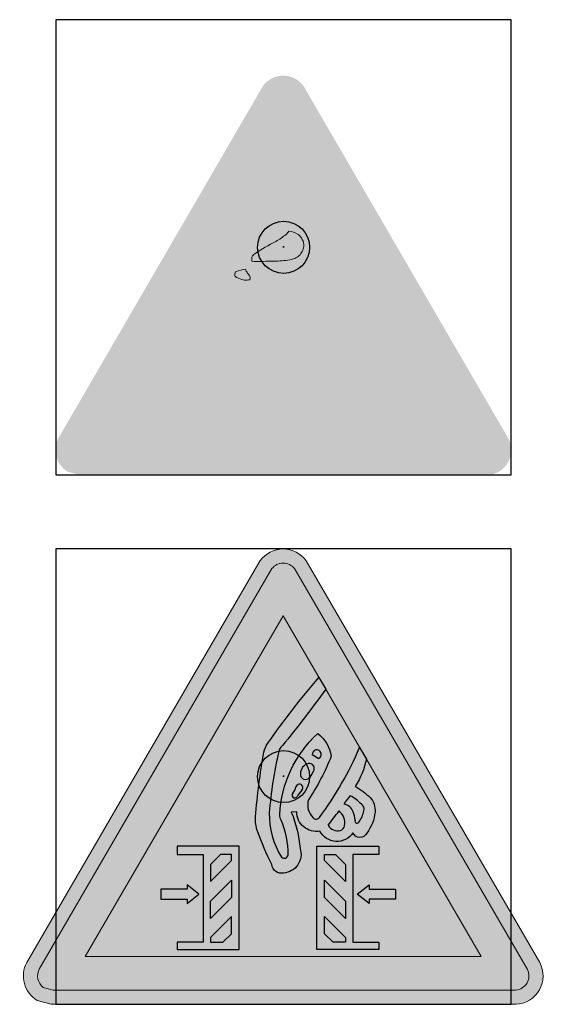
# Model space of a CAD drawing. Header units: millimetres. Extents: x -20879 to 80472, y -12121 to 39016.
# Tile 6 of 63: x 24340 to 25147, y -4300 to -2786. Entities that reach past the tile are written whole.
import ezdxf

# ---------------------------------------------------------------- set-up
doc = ezdxf.new("R2010")
doc.units = ezdxf.units.MM
doc.layers.add('DVD-VB-V_TEXT', color=7, linetype='Continuous')
doc.layers.add('FL6411--_GV', color=7, linetype='Continuous')
doc.layers.add('RVB-VB-V_Aanwijslijn', color=7, linetype='Continuous', true_color=0xff0001)
doc.styles.add('DVD_ALG 1.8mm_RE', font='arial.ttf', dxfattribs={"height": 1.8})

# ---------------------------------------------------------------- blocks, each defined once
blk = doc.blocks.new('RVB_GV_038_Icon')
at = {"layer": 'FL6411--_GV', "true_color": 0xfecb00}
h = blk.add_hatch(color=40, dxfattribs=at)
edge = h.paths.add_edge_path()
edge.add_line((-3.574192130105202, -3.5), (-3.789880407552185, -3.440622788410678))
edge.add_arc((-3.557708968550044, -3.063527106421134), 0.4428371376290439, 152.1555824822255, 238.3800949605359, ccw=False)
edge.add_line((-3.949274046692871, -2.856690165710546), (-0.3609276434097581, 3.320653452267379))
edge.add_arc((-0.006704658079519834, 3.060509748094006), 0.4394868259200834, 36.24247009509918, 143.70619346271, ccw=False)
edge.add_line((0.3477512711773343, 3.320335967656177), (3.938976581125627, -2.858218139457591))
edge.add_arc((3.551276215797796, -3.062413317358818), 0.4381863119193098, -87.00222399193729, 27.775012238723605, ccw=False)
edge.add_line((3.574192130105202, -3.5), (-3.574192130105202, -3.5))
edge = h.paths.add_edge_path(flags=16)
edge.add_line((-3.544758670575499, -3.282187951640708), (-3.696965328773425, -3.240286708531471))
edge.add_arc((-3.557708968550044, -3.063527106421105), 0.2250250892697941, 153.0852888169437, 231.7679310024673, ccw=False)
edge.add_line((-3.758359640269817, -2.961666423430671), (-0.1794543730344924, 3.199424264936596))
edge.add_arc((-0.006704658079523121, 3.060509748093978), 0.2216747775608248, 38.72549538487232, 141.1959350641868, ccw=False)
edge.add_line((0.1662353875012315, 3.19918724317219), (3.747989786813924, -2.963072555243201))
edge.add_arc((3.55127621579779, -3.062413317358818), 0.2203742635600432, -85.77236843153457, 26.793870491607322, ccw=False)
edge.add_line((3.567522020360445, -3.282187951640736), (-3.544758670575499, -3.282187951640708))
h.paths.add_polyline_path([(-3.048956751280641, -2.766699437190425), (-0.006595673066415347, 2.470729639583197), (3.037609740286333, -2.766699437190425)], flags=0)
at = {"layer": 'FL6411--_GV', "true_color": 0x2e3032}
h = blk.add_hatch(color=250, dxfattribs=at)
edge = h.paths.add_edge_path(flags=0)
edge.add_arc((1.747831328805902, -0.6712589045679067), 1.809863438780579, 132.5284685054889, 177.2225795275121, ccw=False)
edge.add_arc((0.2064539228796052, 0.2384996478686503), 0.5299971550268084, 8.146924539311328, 53.13142129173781, ccw=False)
edge.add_arc((-2.63270952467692, 1.642776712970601), 3.616894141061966, 326.45844138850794, 338.43913739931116, ccw=False)
edge.add_arc((0.6545709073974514, -0.4337307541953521), 0.283596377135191, 164.0309093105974, 224.7544634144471)
edge.add_arc((0.5000046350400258, -0.5869779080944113), 0.06593741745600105, 224.7544634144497, 323.4100973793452)
edge.add_arc((-3.716257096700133, 2.538148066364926), 5.314106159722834, 323.4533269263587, 336.8335727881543)
edge.add_line((1.169351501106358, 0.4475613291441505), (1.272103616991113, 0.270780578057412))
edge.add_arc((0.1019024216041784, 0.5010765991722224), 1.192647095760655, 326.95807040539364, 348.8664501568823, ccw=False)
edge.add_arc((0.5066739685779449, -1.180782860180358), 1.190857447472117, 46.28090901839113, 60.024323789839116, ccw=False)
edge.add_arc((1.117610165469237, -0.516660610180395), 0.2891662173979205, -5.473545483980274, 42.82239149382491, ccw=False)
edge.add_arc((0.7766007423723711, -0.4869043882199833), 0.631465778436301, 322.83569078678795, 354.79022375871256, ccw=False)
edge.add_arc((1.17448749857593, -0.8179557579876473), 0.1167774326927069, 201.7636193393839, 334.4212027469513, ccw=False)
edge.add_arc((0.8189846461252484, -0.7033031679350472), 0.2932265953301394, 207.0137129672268, 327.40714477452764, ccw=False)
edge.add_arc((0.4997061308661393, -0.5462425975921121), 0.295992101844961, 178.9537003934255, 281.30889553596, ccw=False)
edge.add_line((0.2037633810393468, -0.5408376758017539), (0.1182489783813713, -0.5479580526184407))
edge.add_arc((-1.559832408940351, -1.251254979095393), 1.819500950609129, 4.6627479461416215, 22.738935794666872, ccw=False)
edge.add_arc((-0.02212258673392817, -1.193092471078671), 0.2900052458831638, -86.00085909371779, 18.026819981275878, ccw=False)
edge.add_arc((-0.03420799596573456, -1.337269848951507), 0.148675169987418, 185.7283209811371, 282.55195926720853, ccw=False)
edge.add_arc((4.280840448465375, 0.8665041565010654), 4.984019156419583, 200.0215618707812, 206.432645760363, ccw=False)
edge.add_arc((0.1234069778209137, -0.6598415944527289), 0.5553674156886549, 175.7994045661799, 198.9172734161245, ccw=False)
edge.add_arc((8.74335796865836, -1.292941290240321), 9.198536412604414, 169.535909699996, 175.7994045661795, ccw=False)
edge.add_arc((0.03431820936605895, 0.3155386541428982), 0.3422064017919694, 144.7632204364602, 169.5359096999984, ccw=False)
edge.add_arc((11.1508052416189, -7.536972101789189), 13.95243083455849, 139.4919041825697, 144.7632204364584, ccw=False)
edge.add_line((0.5425740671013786, 1.525905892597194), (0.6489726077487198, 1.342851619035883))
edge.add_arc((-17.12957627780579, 14.33718356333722), 22.02111403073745, 320.9950703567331, 323.8369504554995, ccw=False)
edge.add_arc((0.08242310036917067, 0.3522116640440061), 0.1599389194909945, 128.5034963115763, 168.239610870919)
edge.add_arc((6.224829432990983, -1.077213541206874), 6.466433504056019, 166.9327639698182, 175.3686758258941)
edge.add_arc((1.018801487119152, -0.5801897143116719), 1.23954607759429, 178.8396730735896, 212.0864194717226)
edge.add_arc((0.009067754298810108, -1.194451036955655), 0.05991544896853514, 227.5120241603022, 351.765911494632)
edge.add_arc((-1.163935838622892, -1.171982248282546), 1.232692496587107, 358.5566492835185, 384.081264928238)
edge.add_arc((0.09206577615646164, -0.5909325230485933), 0.1521505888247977, 177.2225795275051, 210.8720027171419, ccw=False)
h.paths.add_polyline_path([(0.5133274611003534, -1.070948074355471), (1.46410192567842, -1.070948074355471), (1.46410192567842, -1.195953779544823), (1.063775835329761, -1.195953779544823), (1.063775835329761, -2.546015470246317), (1.46410192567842, -2.546015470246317), (1.46410192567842, -2.658520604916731), (0.5133274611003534, -2.658520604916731)], flags=0)
h.paths.add_polyline_path([(1.13049687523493, -1.806398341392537), (1.313979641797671, -1.661430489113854), (1.313979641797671, -1.731394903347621), (1.718475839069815, -1.731394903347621), (1.718475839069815, -1.881401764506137), (1.313979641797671, -1.881401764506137), (1.313979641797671, -1.948071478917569)], flags=0)
h.paths.add_polyline_path([(-0.6843147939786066, -2.658520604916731), (-0.6843147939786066, -1.070948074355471), (-1.635089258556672, -1.070948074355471), (-1.635089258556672, -1.195953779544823), (-1.234763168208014, -1.195953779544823), (-1.234763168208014, -2.546015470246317), (-1.635089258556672, -2.546015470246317), (-1.635089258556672, -2.658520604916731)], flags=0)
h.paths.add_polyline_path([(-0.8010765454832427, -1.289708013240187), (-0.8010765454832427, -1.195953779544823), (-0.9699641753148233, -1.195953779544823), (-1.123958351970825, -1.349829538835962), (-1.123958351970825, -1.612341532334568)], flags=0)
h.paths.add_polyline_path([(-1.123958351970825, -2.179620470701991), (-1.123958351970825, -1.916522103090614), (-0.8010765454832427, -1.593888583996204), (-0.8010765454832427, -1.856520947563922)], flags=0)
h.paths.add_polyline_path([(-0.8010765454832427, -2.152247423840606), (-1.123958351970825, -2.474880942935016), (-1.123958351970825, -2.546015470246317), (-0.9324336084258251, -2.546015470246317), (-0.8010765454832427, -2.414759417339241)], flags=0)
h.paths.add_polyline_path([(0.6300892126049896, -2.152247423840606), (0.952971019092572, -2.474880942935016), (0.952971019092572, -2.546015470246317), (0.761446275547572, -2.546015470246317), (0.6300892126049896, -2.414759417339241)], flags=0)
h.paths.add_polyline_path([(0.6300892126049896, -1.593888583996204), (0.952971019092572, -1.916522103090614), (0.952971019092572, -2.179620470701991), (0.6300892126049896, -1.856520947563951)], flags=0)
h.paths.add_polyline_path([(0.952971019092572, -1.612341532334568), (0.6300892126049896, -1.289708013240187), (0.6300892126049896, -1.195953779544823), (0.7989768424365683, -1.195953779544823), (0.952971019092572, -1.349829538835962)], flags=0)
edge = h.paths.add_edge_path()
edge.add_line((-3.544758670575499, -3.282187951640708), (-3.696965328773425, -3.240286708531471))
edge.add_arc((-3.557708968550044, -3.063527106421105), 0.2250250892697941, 153.0852888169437, 231.7679310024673, ccw=False)
edge.add_line((-3.758359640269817, -2.961666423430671), (-0.1794543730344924, 3.199424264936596))
edge.add_arc((-0.006704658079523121, 3.060509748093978), 0.2216747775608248, 38.72549538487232, 141.1959350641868, ccw=False)
edge.add_line((0.1662353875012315, 3.19918724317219), (3.747989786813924, -2.963072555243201))
edge.add_arc((3.55127621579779, -3.062413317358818), 0.2203742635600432, -85.77236843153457, 26.793870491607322, ccw=False)
edge.add_line((3.567522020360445, -3.282187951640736), (-3.544758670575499, -3.282187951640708))
h.paths.add_polyline_path([(-3.048956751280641, -2.766699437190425), (-0.006595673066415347, 2.470729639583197), (3.037609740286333, -2.766699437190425)], flags=16)
h.paths.add_polyline_path([(-1.301484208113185, -1.806398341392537), (-1.484966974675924, -1.661430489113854), (-1.484966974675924, -1.731394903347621), (-1.889463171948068, -1.731394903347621), (-1.889463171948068, -1.881401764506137), (-1.484966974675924, -1.881401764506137), (-1.484966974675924, -1.948071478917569)], flags=0)
at = {"layer": 'FL6411--_GV', "linetype": 'Continuous', "true_color": 0xfecb00}
h = blk.add_hatch(color=40, dxfattribs=at)
h.paths.add_polyline_path([(0.1396275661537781, -0.2560229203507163, 0.9685433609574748), (0.203763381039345, -0.3129858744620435, -0.06026704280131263), (0.2821516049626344, -0.2061803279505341, 1.300703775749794), (0.1895109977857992, -0.156337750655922, -0.1156636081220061)])
h.paths.add_polyline_path([(0.4603066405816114, 0.08575480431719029, 0.6580718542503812), (0.381918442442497, 0.1996806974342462, 0.3744522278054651), (0.2607729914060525, 0.04303258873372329, 0.8124417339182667), (0.4032970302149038, -0.006810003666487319, -0.004683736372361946)])
h.paths.add_polyline_path([(0.4401128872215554, 0.335104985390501), (0.5327535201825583, 0.2781420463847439, 2.055008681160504)])
h.paths.add_polyline_path([(0.9377621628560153, -0.7544487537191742, 0.2769267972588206), (0.8523558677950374, -0.5270236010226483, -0.004381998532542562), (0.6837707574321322, -0.7481797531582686, 0.3497256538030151), (0.8736263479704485, -0.8256524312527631, 0.2833092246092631)])
h.paths.add_polyline_path([(1.070836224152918, -0.5417664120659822, -0.08515380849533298), (1.098101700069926, -0.6680755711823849, 1.012162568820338), (1.158674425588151, -0.6974857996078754, 0.116391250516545), (1.231950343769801, -0.5244298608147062, 0.3436455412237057), (1.197248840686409, -0.4253638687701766, 0.08671579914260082), (1.02346506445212, -0.2940337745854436, -0.00248205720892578), (0.9307550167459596, -0.4213751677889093, -0.2499240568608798)])
at = {"layer": 'Defpoints'}
blk.add_lwpolyline([(-3.5, -3.5), (3.5, -3.5), (3.5, 3.5), (-3.5, 3.5)], close=True, dxfattribs=at)
at = {"layer": 'FL6411--_GV', "color": 40, "linetype": 'Continuous', "true_color": 0xfecb00}
blk.add_line((0.5327535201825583, 0.2781420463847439), (0.4401128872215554, 0.335104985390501), dxfattribs=at)
at = {"layer": 'FL6411--_GV', "color": 7, "linetype": 'Continuous'}
blk.add_line((-0.8386071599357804, -1.064697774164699), (-0.8448622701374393, -1.070948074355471), dxfattribs=at)
at = {"layer": 'FL6411--_GV', "color": 40, "linetype": 'Continuous', "lineweight": 0, "true_color": 0xfecb00}
for points in [[(-3.574192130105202, -3.5), (-3.789880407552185, -3.440622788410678, -0.3950425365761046), (-3.949274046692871, -2.856690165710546), (-0.3609276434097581, 3.320653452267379, -0.5065815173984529), (0.3477512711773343, 3.320335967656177), (3.938976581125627, -2.858218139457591, -0.5473549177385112), (3.574192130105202, -3.5)], [(-3.544758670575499, -3.282187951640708), (-3.696965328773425, -3.240286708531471, -0.3574742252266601), (-3.758359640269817, -2.961666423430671), (-0.1794543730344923, 3.199424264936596, -0.4794976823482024), (0.1662353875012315, 3.19918724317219), (3.747989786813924, -2.963072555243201, -0.5348827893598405), (3.567522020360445, -3.282187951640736)]]:
    blk.add_lwpolyline(points, format="xyb", close=True, dxfattribs=at)
at = {"layer": 'FL6411--_GV', "color": 250, "linetype": 'Continuous', "lineweight": 0, "true_color": 0x2e3032}
blk.add_lwpolyline([(-3.048956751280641, -2.766699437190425), (-0.006595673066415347, 2.470729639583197), (3.037609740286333, -2.766699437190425)], close=True, dxfattribs=at)
at = {"layer": 'FL6411--_GV', "color": 18, "true_color": 0x000000}
blk.add_lwpolyline([(-0.05990608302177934, -0.5835598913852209, -0.1975252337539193), (0.5244424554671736, 0.6625046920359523, -0.1988420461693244), (0.731102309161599, 0.3136066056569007, -0.05232331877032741), (0.381918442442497, -0.3557080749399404, 0.2713358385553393), (0.4531804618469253, -0.633402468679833, 0.45918565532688), (0.5529472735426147, -0.6262821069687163, 0.05844875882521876), (1.169351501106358, 0.4475613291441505), (1.272103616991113, 0.270780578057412, -0.09588558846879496), (1.101664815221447, -0.1492173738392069, -0.06003894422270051), (1.32970325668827, -0.3201062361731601, -0.2139065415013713), (1.405457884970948, -0.5442430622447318, -0.1403385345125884), (1.279819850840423, -0.8683746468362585, -0.6534945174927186), (1.066033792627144, -0.8612542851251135, -0.5796414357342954), (0.5577497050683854, -0.8364877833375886, -0.4788793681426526), (0.2037633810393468, -0.5408376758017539), (0.1182489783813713, -0.5479580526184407, -0.07903620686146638), (0.2536468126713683, -1.103346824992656, -0.487882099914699), (-0.001897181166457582, -1.48239158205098, -0.4495417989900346), (-0.1821407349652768, -1.352109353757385, -0.02798092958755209), (-0.4019637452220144, -0.8398931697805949, -0.101214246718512), (-0.4304685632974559, -0.6191617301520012, -0.027336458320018), (-0.3021969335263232, 0.3776899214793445, -0.1085141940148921), (-0.2451873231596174, 0.5129769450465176, -0.02300451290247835), (0.5425740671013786, 1.525905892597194), (0.6489726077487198, 1.342851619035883, -0.01240067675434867), (-0.01714885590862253, 0.4773750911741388, 0.1751400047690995), (-0.07415846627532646, 0.3848102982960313, 0.03682524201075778), (-0.2204904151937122, -0.5550887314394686, 0.1460925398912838), (-0.0314012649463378, -1.238633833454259, 0.602369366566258), (0.06836554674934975, -1.20303199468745, 0.1118349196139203), (-0.03852746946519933, -0.6690043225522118, -0.1478875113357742)], format="xyb", close=True, dxfattribs=at)
for points in [[(-0.6843147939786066, -2.658520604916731), (-0.6843147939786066, -1.070948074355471), (-1.635089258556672, -1.070948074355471), (-1.635089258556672, -1.195953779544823), (-1.234763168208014, -1.195953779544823), (-1.234763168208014, -2.546015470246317), (-1.635089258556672, -2.546015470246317), (-1.635089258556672, -2.658520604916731)], [(0.5133274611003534, -1.070948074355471), (1.46410192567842, -1.070948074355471), (1.46410192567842, -1.195953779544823), (1.063775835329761, -1.195953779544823), (1.063775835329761, -2.546015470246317), (1.46410192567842, -2.546015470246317), (1.46410192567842, -2.658520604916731), (0.5133274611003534, -2.658520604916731)], [(-1.123958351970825, -2.179620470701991), (-1.123958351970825, -1.916522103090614), (-0.8010765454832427, -1.593888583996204), (-0.8010765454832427, -1.856520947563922)], [(0.6300892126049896, -1.593888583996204), (0.952971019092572, -1.916522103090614), (0.952971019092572, -2.179620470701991), (0.6300892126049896, -1.856520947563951)]]:
    blk.add_lwpolyline(points, close=True, dxfattribs=at)
at = {"layer": 'FL6411--_GV', "color": 18, "linetype": 'Continuous', "true_color": 0x000000}
for points in [[(-0.8010765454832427, -1.289708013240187), (-0.8010765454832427, -1.195953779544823), (-0.9699641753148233, -1.195953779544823), (-1.123958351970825, -1.349829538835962), (-1.123958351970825, -1.612341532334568)], [(0.952971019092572, -1.612341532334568), (0.6300892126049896, -1.289708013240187), (0.6300892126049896, -1.195953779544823), (0.7989768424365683, -1.195953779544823), (0.952971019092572, -1.349829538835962)], [(-1.301484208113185, -1.806398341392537), (-1.484966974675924, -1.661430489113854), (-1.484966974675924, -1.731394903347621), (-1.889463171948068, -1.731394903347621), (-1.889463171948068, -1.881401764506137), (-1.484966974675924, -1.881401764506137), (-1.484966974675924, -1.948071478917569)], [(1.13049687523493, -1.806398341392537), (1.313979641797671, -1.661430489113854), (1.313979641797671, -1.731394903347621), (1.718475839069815, -1.731394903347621), (1.718475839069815, -1.881401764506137), (1.313979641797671, -1.881401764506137), (1.313979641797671, -1.948071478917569)], [(-0.8010765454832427, -2.152247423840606), (-1.123958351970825, -2.474880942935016), (-1.123958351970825, -2.546015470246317), (-0.9324336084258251, -2.546015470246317), (-0.8010765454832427, -2.414759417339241)], [(0.6300892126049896, -2.152247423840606), (0.952971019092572, -2.474880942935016), (0.952971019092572, -2.546015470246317), (0.761446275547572, -2.546015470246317), (0.6300892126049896, -2.414759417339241)]]:
    blk.add_lwpolyline(points, close=True, dxfattribs=at)
at = {"layer": 'FL6411--_GV', "color": 40, "linetype": 'Continuous', "true_color": 0xfecb00}
for centre, radius, start, end in [((0.5087682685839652, 0.3429477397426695), 0.06910188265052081, 290.3100299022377, 186.5168567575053), ((0.4112662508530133, 0.05181565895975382), 0.1507493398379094, 101.2260023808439, 183.3401008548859), ((0.3965752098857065, 0.1258345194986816), 0.07528664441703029, 327.8348450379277, 101.2260023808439), ((0.3372487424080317, 0.03301986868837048), 0.0771284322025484, 172.5408787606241, 328.9082704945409), ((5.372450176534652, -3.003416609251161), 5.802769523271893, 147.8348450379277, 148.9082704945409), ((0.2424589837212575, -0.1689404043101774), 0.05442716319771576, 316.8260365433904, 166.6116084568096), ((0.1726059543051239, -0.2834792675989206), 0.04291182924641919, 140.2207315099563, 316.5587765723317), ((-0.04801178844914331, -0.09980269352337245), 0.2441583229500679, 320.2207315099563, 346.6116084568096), ((0.6843994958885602, -0.5835724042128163), 0.5515688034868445, 136.8260365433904, 150.6215391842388), ((-11.84900535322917, 8.98026286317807), 15.86546793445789, 323.6593382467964, 324.2281826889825), ((0.7345818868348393, -0.8569466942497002), 0.6327119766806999, 43.00919985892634, 62.8334061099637), ((0.887889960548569, -0.6129421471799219), 0.1963041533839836, 21.25865703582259, 77.38724954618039), ((1.151040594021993, -0.4971607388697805), 0.08538145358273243, 341.3745706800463, 57.23479096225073), ((-11.84900535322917, 8.98026286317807), 15.86546793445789, 322.1799540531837, 323.1842277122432), ((0.7054924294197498, -0.7119252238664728), 0.236130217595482, 349.6252843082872, 51.5406288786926), ((0.7163313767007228, -0.6843882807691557), 0.3821186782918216, 2.446709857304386, 21.91555853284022), ((0.8286362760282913, -0.4556986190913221), 0.4091286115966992, 323.7733557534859, 350.3287808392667), ((0.8273060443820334, -0.6677979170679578), 0.1645102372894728, 209.2494570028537, 286.3536232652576), ((0.847905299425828, -0.7379979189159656), 0.09135034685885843, 286.3536232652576, 349.6252843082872), ((1.128210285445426, -0.6831468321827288), 0.03367001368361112, 153.4091224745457, 334.7944089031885)]:
    blk.add_arc(centre, radius, start, end, dxfattribs=at)
blk = doc.blocks.new('RVB_GV_038')
at = {"layer": 'RVB-VB-V_Aanwijslijn'}
h = blk.add_hatch(color=256, dxfattribs=at)
h.dxf.hatch_style = 1
edge = h.paths.add_edge_path()
edge.add_arc((0, 0), 0.4, 0, 360)
at = {"layer": 'Defpoints'}
for points in [[(-0.01081208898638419, 0.007751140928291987), (0.01081208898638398, 0.007751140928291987)], [(-1.110223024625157e-16, 0.01657545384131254), (-1.040834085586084e-16, 0.007751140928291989)]]:
    blk.add_lwpolyline(points, dxfattribs=at)
at = {"layer": 'RVB-VB-V_Aanwijslijn'}
blk.add_line((0, 0.01033485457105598), (0, 0), dxfattribs=at)
blk.add_circle((0, 0), 0.4, dxfattribs=at)
blk.add_blockref('RVB_GV_038_Icon', (5.833335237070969e-08, 0))
at = {"layer": 'DVD-VB-V_TEXT', "lineweight": 5, "style": 'DVD_ALG 1.8mm_RE', "flags": 1}
blk.add_attdef('$RUIMTECODE', (8.120812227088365, 5.039125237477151), '', height=1.4, dxfattribs=at)
blk = doc.blocks.new('RVB_GV_051_v01_Icon')
at = {"layer": 'FL6411--_GV', "lineweight": 5, "true_color": 0xfecb00}
h = blk.add_hatch(color=40, dxfattribs=at)
h.dxf.hatch_style = 1
edge = h.paths.add_edge_path(flags=16)
edge.add_line((0.1561833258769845, 2.363800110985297), (3.294641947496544, -3.033981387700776))
edge.add_arc((3.119927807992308, -3.118894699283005), 0.194255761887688, -88.20927705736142, 25.920346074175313, ccw=False)
edge.add_line((3.125998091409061, -3.313055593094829), (-3.133754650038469, -3.313912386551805))
edge.add_line((-3.133754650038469, -3.313912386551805), (-3.230464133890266, -3.287526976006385))
edge.add_arc((-3.128584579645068, -3.121954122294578), 0.1944063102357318, 150.8612121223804, 238.39536737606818, ccw=False)
edge.add_line((-3.298387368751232, -3.027292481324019), (-0.1677943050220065, 2.363062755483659))
edge.add_arc((-0.005568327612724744, 2.259227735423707), 0.1926109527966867, 32.88265113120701, 147.3781525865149, ccw=False)
edge = h.paths.add_edge_path()
edge.add_arc((-0.005882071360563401, 2.254648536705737), 0.3855666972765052, 36.24247009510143, 143.7061934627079)
edge.add_line((-0.3166458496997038, 2.482875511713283), (-3.46474219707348, -2.93657698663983))
edge.add_arc((-3.121217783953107, -3.118037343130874), 0.3885059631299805, 152.155582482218, 238.3800949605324)
edge.add_line((-3.324904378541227, -3.448867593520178), (-3.135678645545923, -3.499040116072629))
edge.add_line((-3.135678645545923, -3.499040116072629), (3.135678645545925, -3.500959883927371))
edge.add_arc((3.115574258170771, -3.117060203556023), 0.3844257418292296, 272.9977760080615, 387.7750122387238)
edge.add_line((3.455708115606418, -2.937917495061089), (0.3050860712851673, 2.482596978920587))
at = {"layer": 'FL6411--_GV', "lineweight": 5, "true_color": 0x2e3032}
h = blk.add_hatch(color=250, dxfattribs=at)
h.dxf.hatch_style = 1
h.paths.add_polyline_path([(2.66536194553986, -2.859527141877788), (-2.677399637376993, -2.859527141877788), (-0.0148596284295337, 1.741044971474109)], flags=16)
edge = h.paths.add_edge_path()
edge.add_line((3.294641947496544, -3.033981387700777), (0.1561833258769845, 2.363800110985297))
edge.add_arc((-0.005568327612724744, 2.25922773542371), 0.1926109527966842, 32.88265113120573, 147.378152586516)
edge.add_line((-0.1677943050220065, 2.363062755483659), (-3.298387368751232, -3.027292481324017))
edge.add_arc((-3.128584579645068, -3.121954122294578), 0.1944063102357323, 150.8612121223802, 238.3953673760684)
edge.add_line((-3.230464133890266, -3.287526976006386), (-3.133754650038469, -3.313912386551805))
edge.add_line((-3.133754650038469, -3.313912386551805), (3.125998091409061, -3.313055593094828))
edge.add_arc((3.11992780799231, -3.118894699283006), 0.1942557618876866, 271.7907229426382, 385.9203460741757)
at = {"layer": 'Defpoints'}
blk.add_lwpolyline([(-3.5, -3.5), (3.5, -3.5), (3.5, 3.5), (-3.5, 3.5)], close=True, dxfattribs=at)
blk = doc.blocks.new('RVB_GV_051_v01')
at = {"layer": 'FL6411--_GV', "lineweight": 5, "true_color": 0xfecb00}
h = blk.add_hatch(color=40, dxfattribs=at)
h.dxf.hatch_style = 1
edge = h.paths.add_edge_path(flags=16)
edge.add_arc((0.9898647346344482, -0.8904402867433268), 0.07084350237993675, 0, 90.00000000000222, ccw=False)
edge.add_line((1.060708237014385, -0.8904402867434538), (1.060708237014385, -1.851132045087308))
edge.add_arc((1.202828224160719, -1.851132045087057), 0.142119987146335, 180.0000000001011, 270.0775052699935)
edge.add_line((1.203020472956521, -1.99325190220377), (1.477400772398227, -1.993251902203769))
edge.add_arc((1.477400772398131, -2.182721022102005), 0.1894691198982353, 0.02909522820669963, 89.9999999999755, ccw=False)
edge.add_line((1.666869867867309, -2.18262480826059), (1.666869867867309, -2.2698205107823))
edge.add_arc((1.976696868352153, -2.149539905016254), 0.3323555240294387, 201.2171385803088, 228.7483472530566)
edge.add_arc((1.485678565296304, -2.975571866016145), 0.6370839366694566, 51.4265715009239, 64.73868584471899, ccw=False)
edge.add_arc((1.838252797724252, -2.533489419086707), 0.07162352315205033, 11.35802691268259, 51.42657150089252, ccw=False)
edge.add_arc((3.32268607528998, -2.235306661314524), 1.442462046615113, 191.3580269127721, 192.8262804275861)
edge.add_arc((1.834730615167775, -2.574079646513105), 0.08357156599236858, -12.826280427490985, 12.826280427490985, ccw=False)
edge.add_arc((0.4649680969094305, -2.2622164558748), 1.488387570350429, 345.74255711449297, 347.1737195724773, ccw=False)
edge.add_arc((1.701448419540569, -2.576413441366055), 0.2126119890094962, 329.10730762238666, 345.7425571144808, ccw=False)
edge.add_arc((1.784291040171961, -2.625979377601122), 0.1160734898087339, 304.84806682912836, 329.10730762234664, ccw=False)
edge.add_arc((1.802063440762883, -2.651504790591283), 0.08497035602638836, 283.84472766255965, 304.84806682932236, ccw=False)
edge.add_arc((1.627496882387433, -2.168769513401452), 0.5978951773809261, 276.6060322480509, 289.0246921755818, ccw=False)
edge.add_arc((1.575171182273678, -1.716948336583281), 1.052736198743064, 274.24601103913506, 276.6060322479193, ccw=False)
edge.add_line((1.653114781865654, -2.766795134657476), (1.203020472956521, -2.763632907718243))
edge.add_arc((1.319866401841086, -2.19707612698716), 0.5784803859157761, 241.7773879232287, 258.3467809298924, ccw=False)
edge.add_arc((2.172372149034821, -0.5572177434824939), 2.4266579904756, 239.3855447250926, 242.351839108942, ccw=False)
edge.add_arc((0.7288445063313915, -3.12201355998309), 0.5197029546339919, 66.43985025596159, 85.78237975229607)
edge.add_line((0.7670660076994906, -2.603718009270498), (0.3499406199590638, -2.602251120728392))
edge.add_arc((0.361315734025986, -2.077771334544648), 0.5246031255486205, 241.354624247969, 268.7575424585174, ccw=False)
edge.add_arc((0.4055554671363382, -2.068580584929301), 0.5549453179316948, 215.5503156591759, 237.79872204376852, ccw=False)
edge.add_arc((0.1112556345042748, -2.278892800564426), 0.1932221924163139, 195.0524415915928, 215.5503156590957, ccw=False)
edge.add_arc((-0.2018361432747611, -2.387147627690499), 0.1391931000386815, 24.65933142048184, 57.44858995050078)
edge.add_arc((-0.04843258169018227, -2.146828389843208), 0.1459138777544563, 219.4144182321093, 237.44858995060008, ccw=False)
edge.add_line((-0.1611618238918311, -2.239472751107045), (-1.173819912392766, -2.239472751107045))
edge.add_line((-1.173819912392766, -2.239472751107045), (-1.173819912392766, -0.9424547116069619))
edge.add_line((-1.173819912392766, -0.9424547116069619), (-0.7948095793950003, -0.9424547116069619))
edge.add_line((-0.7948095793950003, -0.9424547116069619), (-0.7948095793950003, -0.7675583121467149))
edge.add_line((-0.7948095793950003, -0.7675583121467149), (-0.4871477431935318, -0.7675583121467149))
edge.add_line((-0.4871477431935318, -0.7675583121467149), (-0.4871477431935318, -0.9424547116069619))
edge.add_line((-0.4871477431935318, -0.9424547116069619), (0.2607489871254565, -0.9424547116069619))
edge.add_line((0.2607489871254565, -0.9424547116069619), (0.2607489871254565, -0.7675583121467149))
edge.add_line((0.2607489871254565, -0.7675583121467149), (0.5683627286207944, -0.7675583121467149))
edge.add_line((0.5683627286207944, -0.7675583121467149), (0.5683627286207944, -0.7897059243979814))
edge.add_line((0.5683627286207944, -0.7897059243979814), (0.5983257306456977, -0.8195967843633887))
edge.add_line((0.5983257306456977, -0.8195967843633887), (0.9898647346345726, -0.81959678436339))
edge = h.paths.add_edge_path(flags=16)
edge.add_arc((-0.8227549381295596, 0.7377137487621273), 1.029849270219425, 338.56264696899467, 348.7987653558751, ccw=False)
edge.add_arc((0.07548842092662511, 0.01350110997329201), 0.3530178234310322, 40.19770748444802, 80.15525832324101, ccw=False)
edge.add_arc((0.04773052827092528, -0.009954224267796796), 0.3893586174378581, 14.742605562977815, 40.1977074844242, ccw=False)
edge.add_arc((0.08038834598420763, 0.03728673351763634), 0.3477683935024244, -32.37253293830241, 8.573048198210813, ccw=False)
edge.add_arc((0.1045316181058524, 0.02198117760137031), 0.3191824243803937, 302.34463820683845, 327.62746706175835, ccw=False)
edge.add_arc((0.04548078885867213, 0.11522942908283), 0.4295555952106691, 276.7961461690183, 302.3446382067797, ccw=False)
edge.add_arc((-0.2862774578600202, 2.899030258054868), 3.233055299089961, 272.02166678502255, 276.7961461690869, ccw=False)
edge.add_arc((-0.3013393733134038, 3.325720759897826), 3.660011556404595, 267.5889648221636, 272.02166678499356, ccw=False)
edge.add_arc((-0.6069642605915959, -0.4777924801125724), 0.2110270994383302, -1.4875002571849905, 44.05663630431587, ccw=False)
edge.add_arc((-0.615427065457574, -0.4775727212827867), 0.2194927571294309, 333.9811583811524, 358.5124997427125, ccw=False)
edge.add_arc((-0.5298186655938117, -0.465911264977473), 0.1552915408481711, 267.7764926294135, 315.9635471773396, ccw=False)
edge.add_arc((-0.5764900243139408, -0.2521824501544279), 0.3711359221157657, 260.4511935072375, 276.2875819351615, ccw=False)
edge.add_arc((-0.5918230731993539, -0.343332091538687), 0.2787056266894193, 243.3300499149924, 260.45119350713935, ccw=False)
edge.add_arc((-1.086474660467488, -1.328123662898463), 0.8233354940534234, 63.33004991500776, 67.91701285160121)
edge.add_arc((-0.7080945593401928, -0.3954915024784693), 0.183130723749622, 236.2942394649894, 247.9170128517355, ccw=False)
edge.add_arc((-0.7495030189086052, -0.4575673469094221), 0.1085112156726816, 206.7618433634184, 236.2942394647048, ccw=False)
edge.add_arc((-0.6695706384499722, -0.4172573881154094), 0.1980325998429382, 179.7226046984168, 206.7618433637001, ccw=False)
edge.add_arc((-0.679501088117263, -0.4172093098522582), 0.1881020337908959, 139.8287368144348, 179.722604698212, ccw=False)
edge.add_arc((-0.7300875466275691, -0.3745039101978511), 0.1218997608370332, 108.96516436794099, 139.8287368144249, ccw=False)
edge.add_arc((-0.4879896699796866, -1.078998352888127), 0.8668318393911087, 102.79976961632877, 108.96516436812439, ccw=False)
edge.add_arc((-0.4348618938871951, -1.312845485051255), 1.106638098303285, 98.96005525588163, 102.79976961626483, ccw=False)
edge.add_arc((-0.3126965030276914, -0.1906384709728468), 0.2959511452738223, 165.3240365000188, 185.6375976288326, ccw=False)
edge.add_arc((-0.4179560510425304, -0.1630713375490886), 0.1871415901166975, 121.44057430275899, 165.3240365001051, ccw=False)
edge.add_arc((-1.532376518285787, 1.659738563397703), 1.949343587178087, 301.4405743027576, 305.0326050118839)
edge.add_arc((0.1336376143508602, -0.7166967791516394), 0.9529052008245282, 113.84450223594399, 125.03260501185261, ccw=False)
edge.add_arc((-0.6039892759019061, 0.9522153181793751), 0.8717484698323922, 293.8445022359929, 306.3422675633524)
edge.add_arc((-0.3193209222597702, 0.5652848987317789), 0.3913827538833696, 306.3422675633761, 315.6029380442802)
edge.add_arc((0.3934173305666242, 1.04538028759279), 0.8694594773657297, 225.5293452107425, 240.12454740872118, ccw=False)
edge.add_arc((-0.1172699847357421, 0.525168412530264), 0.1404725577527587, 197.366095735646, 225.5293452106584, ccw=False)
edge.add_arc((0.1100252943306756, 0.5608653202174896), 0.3696079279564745, 179.4184197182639, 192.1234527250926, ccw=False)
edge.add_line((-0.2595635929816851, 0.564616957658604), (-0.1408899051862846, 0.564616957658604))
edge.add_line((-0.1408899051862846, 0.564616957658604), (-0.1370663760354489, 0.5135644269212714))
edge.add_arc((0.7271676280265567, 1.457813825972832), 1.280041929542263, 227.5333693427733, 235.5874541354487)
edge.add_arc((0.03138963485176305, 0.4421328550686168), 0.04889821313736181, 235.5874541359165, 256.659674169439)
edge.add_arc((-0.3456340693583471, 0.5988582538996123), 0.4189353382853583, 330.8121374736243, 368.7996066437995)
edge.add_arc((-0.8494232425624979, 0.3658410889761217), 0.964684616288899, 17.93765833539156, 34.51913942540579)
edge.add_line((-0.05458395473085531, 0.9125100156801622), (0.04523660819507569, 0.9765962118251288))
edge.add_arc((-0.8657841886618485, 0.3558604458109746), 1.102393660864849, 19.329685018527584, 34.26906547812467, ccw=False)
edge.add_arc((-0.1544665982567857, 0.6053741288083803), 0.3485834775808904, -11.201234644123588, 19.3296850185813, ccw=False)
h.paths.add_polyline_path([(-2.677399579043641, -2.8595171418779), (2.665362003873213, -2.8595171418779), (-0.01485957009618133, 1.741054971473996)])
at = {"layer": 'FL6411--_GV', "lineweight": 5, "true_color": 0x2e3032}
h = blk.add_hatch(color=250, dxfattribs=at)
h.dxf.hatch_style = 1
edge = h.paths.add_edge_path(flags=16)
edge.add_arc((0.1008571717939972, 0.02273975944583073), 0.2120479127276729, 28.16193483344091, 54.600172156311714, ccw=False)
edge.add_arc((0.1244289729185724, 0.03535869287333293), 0.1853109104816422, -6.482367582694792, 28.16193483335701, ccw=False)
edge.add_arc((0.06117631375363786, 0.04254570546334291), 0.2489705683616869, 334.9978433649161, 353.5176324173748, ccw=False)
edge.add_arc((0.1081189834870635, 0.02065382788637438), 0.1971741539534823, 311.6210839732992, 334.99784336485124, ccw=False)
edge.add_arc((0.08056169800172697, 0.05166934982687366), 0.2386635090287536, 292.28764190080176, 311.6210839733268, ccw=False)
edge.add_arc((0.03564337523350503, 0.1612588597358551), 0.3571013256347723, 279.38847528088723, 292.287641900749, ccw=False)
edge.add_arc((-0.1769210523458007, 1.44686126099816), 1.660158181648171, 271.10125078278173, 279.38847528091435, ccw=False)
edge.add_arc((-0.3865936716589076, 12.354346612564), 12.56965859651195, 269.537258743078, 271.101250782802, ccw=False)
edge.add_line((-0.4881096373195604, -0.2149020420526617), (-0.4876046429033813, -0.1633685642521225))
edge.add_arc((-0.4289739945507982, -0.1639431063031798), 0.05863346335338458, 132.1781253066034, 179.4385567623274, ccw=False)
edge.add_arc((-1.450884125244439, 0.9639317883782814), 1.463339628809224, 312.1781253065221, 313.441056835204)
edge.add_arc((1.272692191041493, -2.647873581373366), 3.073808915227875, 116.9556209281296, 123.96673431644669, ccw=False)
edge.add_arc((-0.4265713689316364, 0.693514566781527), 0.6748403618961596, 296.9556209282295, 305.1339317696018)
edge.add_arc((-0.9982797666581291, 1.505950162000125), 1.668269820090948, 305.1339317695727, 308.4216051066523)
edge.add_arc((-0.04641962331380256, 0.3059313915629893), 0.1365770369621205, 308.4216051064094, 335.6063001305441)
edge.add_arc((0.05079815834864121, -0.0477005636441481), 0.2984640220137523, 54.60017215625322, 84.77757498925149, ccw=False)
edge = h.paths.add_edge_path(flags=16)
edge.add_arc((-0.384952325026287, -0.2662738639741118), 0.2124367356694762, 199.2582583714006, 207.460440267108)
edge.add_arc((-0.3073082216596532, -0.2259230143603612), 0.2999398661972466, 207.4604402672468, 218.9247134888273)
edge.add_arc((-0.6022234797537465, -0.4764140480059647), 0.08740580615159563, 28.9229153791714, 45.21731471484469, ccw=False)
edge.add_arc((-0.6046884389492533, -0.4777760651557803), 0.09022202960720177, -13.714197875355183, 28.922915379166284, ccw=False)
edge.add_arc((-0.589013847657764, 0.07322760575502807), 0.5769009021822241, 268.67213751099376, 277.1670052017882, ccw=False)
edge.add_arc((-0.5997807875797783, -0.3912706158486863), 0.1122779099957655, 247.95834383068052, 268.67213751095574, ccw=False)
edge.add_arc((-0.1852272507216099, 0.6326414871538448), 1.216927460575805, 242.7343004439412, 247.9583438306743, ccw=False)
edge.add_arc((-0.6780772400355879, -0.4186118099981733), 0.07146392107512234, 156.643082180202, 205.2314591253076, ccw=False)
edge.add_arc((-0.7244526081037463, -0.3897132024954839), 0.01924063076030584, 108.7938277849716, 181.6862626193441, ccw=False)
edge.add_arc((-0.4641038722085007, -1.154752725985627), 0.8273662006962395, 98.43733969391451, 108.79382778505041, ccw=False)
edge = h.paths.add_edge_path()
edge.add_arc((-0.8227549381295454, 0.7377137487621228), 1.02984927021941, 338.5626469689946, 348.7987653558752)
edge.add_arc((-0.1544665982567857, 0.6053741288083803), 0.3485834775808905, 348.7987653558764, 379.3296850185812)
edge.add_arc((-0.8657841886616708, 0.3558604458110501), 1.102393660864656, 19.32968501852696, 34.26906547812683)
edge.add_line((0.04523660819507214, 0.9765962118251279), (-0.05458395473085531, 0.9125100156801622))
edge.add_arc((-0.8494232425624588, 0.3658410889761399), 0.9646846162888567, 17.937658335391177, 34.51913942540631, ccw=False)
edge.add_arc((-0.3456340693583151, 0.5988582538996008), 0.4189353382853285, -29.187862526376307, 8.799606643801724, ccw=False)
edge.add_arc((0.0313896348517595, 0.442132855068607), 0.0488982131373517, 235.587454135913, 256.6596741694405, ccw=False)
edge.add_arc((0.7271676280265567, 1.457813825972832), 1.280041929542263, 227.5333693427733, 235.5874541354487, ccw=False)
edge.add_line((-0.1370663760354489, 0.5135644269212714), (-0.1408899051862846, 0.564616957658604))
edge.add_line((-0.1408899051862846, 0.564616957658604), (-0.2595635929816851, 0.564616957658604))
edge.add_arc((0.110025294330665, 0.5608653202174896), 0.3696079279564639, 179.4184197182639, 192.1234527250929)
edge.add_arc((-0.1172699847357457, 0.5251684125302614), 0.1404725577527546, 197.3660957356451, 225.5293452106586)
edge.add_arc((0.3934173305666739, 1.045380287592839), 0.8694594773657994, 225.5293452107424, 240.1245474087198)
edge.add_arc((-0.3193209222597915, 0.5652848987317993), 0.3913827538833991, 306.3422675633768, 315.6029380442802, ccw=False)
edge.add_arc((-0.6039892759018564, 0.9522153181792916), 0.871748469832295, 293.84450223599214, 306.34226756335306, ccw=False)
edge.add_arc((0.1336376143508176, -0.7166967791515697), 0.9529052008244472, 113.8445022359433, 125.032605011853)
edge.add_arc((-1.532376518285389, 1.659738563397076), 1.949343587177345, 301.4405743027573, 305.0326050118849, ccw=False)
edge.add_arc((-0.4179560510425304, -0.1630713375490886), 0.1871415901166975, 121.440574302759, 165.3240365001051)
edge.add_arc((-0.3126965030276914, -0.1906384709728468), 0.2959511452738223, 165.3240365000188, 185.6375976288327)
edge.add_arc((-0.4348618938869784, -1.312845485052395), 1.106638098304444, 98.96005525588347, 102.7997696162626)
edge.add_arc((-0.4879896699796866, -1.078998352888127), 0.8668318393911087, 102.7997696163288, 108.9651643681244)
edge.add_arc((-0.7300875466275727, -0.3745039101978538), 0.1218997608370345, 108.965164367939, 139.8287368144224)
edge.add_arc((-0.679501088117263, -0.4172093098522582), 0.1881020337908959, 139.8287368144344, 179.722604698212)
edge.add_arc((-0.6695706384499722, -0.4172573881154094), 0.1980325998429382, 179.7226046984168, 206.7618433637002)
edge.add_arc((-0.7495030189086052, -0.4575673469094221), 0.1085112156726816, 206.7618433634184, 236.2942394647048)
edge.add_arc((-0.7080945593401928, -0.3954915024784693), 0.183130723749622, 236.2942394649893, 247.9170128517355)
edge.add_arc((-1.086474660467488, -1.328123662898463), 0.8233354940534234, 63.33004991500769, 67.91701285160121, ccw=False)
edge.add_arc((-0.5918230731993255, -0.3433320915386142), 0.2787056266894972, 243.3300499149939, 260.4511935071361)
edge.add_arc((-0.5764900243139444, -0.2521824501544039), 0.3711359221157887, 260.4511935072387, 276.2875819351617)
edge.add_arc((-0.5298186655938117, -0.465911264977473), 0.1552915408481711, 267.7764926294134, 315.9635471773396)
edge.add_arc((-0.615427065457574, -0.4775727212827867), 0.2194927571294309, 333.9811583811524, 358.5124997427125)
edge.add_arc((-0.6069642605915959, -0.4777924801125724), 0.2110270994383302, 358.512499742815, 404.0566363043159)
edge.add_arc((-0.3013393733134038, 3.325720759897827), 3.660011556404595, 267.5889648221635, 272.0216667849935)
edge.add_arc((-0.2862774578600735, 2.899030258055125), 3.233055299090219, 272.0216667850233, 276.7961461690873)
edge.add_arc((0.04548078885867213, 0.11522942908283), 0.4295555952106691, 276.7961461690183, 302.3446382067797)
edge.add_arc((0.1045316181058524, 0.02198117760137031), 0.3191824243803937, 302.3446382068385, 327.6274670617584)
edge.add_arc((0.08038834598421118, 0.03728673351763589), 0.3477683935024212, 327.6274670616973, 368.573048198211)
edge.add_arc((0.04773052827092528, -0.009954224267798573), 0.3893586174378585, 14.74260556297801, 40.19770748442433)
edge.add_arc((0.07548842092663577, 0.01350110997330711), 0.3530178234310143, 40.19770748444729, 80.15525832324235)
at = {"layer": 'FL6411--_GV', "lineweight": 5, "true_color": 0xfecb00}
h = blk.add_hatch(color=40, dxfattribs=at)
h.dxf.hatch_style = 1
edge = h.paths.add_edge_path()
edge.add_arc((-0.384952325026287, -0.2662738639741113), 0.2124367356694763, 199.2582583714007, 207.4604402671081)
edge.add_arc((-0.3073082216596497, -0.2259230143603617), 0.2999398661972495, 207.4604402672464, 218.9247134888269)
edge.add_arc((-0.6022234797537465, -0.4764140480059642), 0.08740580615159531, 28.922915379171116, 45.21731471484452, ccw=False)
edge.add_arc((-0.6046884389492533, -0.4777760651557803), 0.09022202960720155, -13.714197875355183, 28.922915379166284, ccw=False)
edge.add_arc((-0.589013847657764, 0.07322760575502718), 0.5769009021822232, 268.6721375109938, 277.1670052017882, ccw=False)
edge.add_arc((-0.5997807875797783, -0.3912706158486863), 0.112277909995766, 247.95834383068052, 268.67213751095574, ccw=False)
edge.add_arc((-0.1852272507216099, 0.6326414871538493), 1.216927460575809, 242.7343004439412, 247.95834383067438, ccw=False)
edge.add_arc((-0.6780772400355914, -0.4186118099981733), 0.07146392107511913, 156.6430821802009, 205.2314591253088, ccw=False)
edge.add_arc((-0.7244526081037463, -0.3897132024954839), 0.01924063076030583, 108.7938277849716, 181.6862626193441, ccw=False)
edge.add_arc((-0.4641038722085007, -1.154752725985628), 0.8273662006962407, 98.43733969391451, 108.79382778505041, ccw=False)
edge = h.paths.add_edge_path()
edge.add_arc((0.1008571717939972, 0.02273975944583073), 0.2120479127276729, 28.16193483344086, 54.60017215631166)
edge.add_arc((0.0507981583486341, -0.04770056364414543), 0.2984640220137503, 54.60017215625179, 84.77757498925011)
edge.add_arc((-0.04641962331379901, 0.3059313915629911), 0.1365770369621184, 308.4216051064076, 335.60630013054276, ccw=False)
edge.add_arc((-0.9982797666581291, 1.505950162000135), 1.668269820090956, 305.1339317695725, 308.42160510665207, ccw=False)
edge.add_arc((-0.4265713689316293, 0.6935145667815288), 0.6748403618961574, 296.95562092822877, 305.13393176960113, ccw=False)
edge.add_arc((1.272692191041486, -2.647873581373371), 3.073808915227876, 116.9556209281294, 123.9667343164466)
edge.add_arc((-1.450884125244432, 0.9639317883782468), 1.463339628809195, 312.1781253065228, 313.44105683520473, ccw=False)
edge.add_arc((-0.4289739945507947, -0.1639431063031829), 0.05863346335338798, 132.1781253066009, 179.4385567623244)
edge.add_line((-0.4876046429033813, -0.163368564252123), (-0.4881096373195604, -0.2149020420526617))
edge.add_arc((-0.3865936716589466, 12.35434661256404), 12.56965859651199, 269.5372587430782, 271.1012507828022)
edge.add_arc((-0.1769210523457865, 1.446861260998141), 1.660158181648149, 271.1012507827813, 279.388475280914)
edge.add_arc((0.03564337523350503, 0.161258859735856), 0.3571013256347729, 279.3884752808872, 292.287641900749)
edge.add_arc((0.08056169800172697, 0.05166934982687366), 0.2386635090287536, 292.2876419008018, 311.6210839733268)
edge.add_arc((0.1081189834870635, 0.02065382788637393), 0.1971741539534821, 311.6210839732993, 334.9978433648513)
edge.add_arc((0.06117631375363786, 0.04254570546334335), 0.248970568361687, 334.997843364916, 353.5176324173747)
edge.add_arc((0.1244289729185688, 0.03535869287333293), 0.1853109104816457, 353.5176324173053, 388.1619348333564)
at = {"layer": 'FL6411--_GV', "lineweight": 5, "true_color": 0x2e3032}
h = blk.add_hatch(color=250, dxfattribs=at)
h.dxf.hatch_style = 1
h.paths.add_polyline_path([(0.8148480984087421, -1.074931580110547), (0.8148480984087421, -2.106971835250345), (-1.041198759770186, -2.106971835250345), (-1.041198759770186, -1.074931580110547)], flags=16)
edge = h.paths.add_edge_path()
edge.add_arc((0.9898647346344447, -0.8904402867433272), 0.0708435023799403, 0, 90.00000000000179)
edge.add_line((0.989864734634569, -0.8195967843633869), (0.5983257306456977, -0.8195967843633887))
edge.add_line((0.5983257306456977, -0.8195967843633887), (0.5683627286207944, -0.7897059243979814))
edge.add_line((0.5683627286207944, -0.7897059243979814), (0.5683627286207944, -0.7675583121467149))
edge.add_line((0.5683627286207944, -0.7675583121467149), (0.2607489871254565, -0.7675583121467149))
edge.add_line((0.2607489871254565, -0.7675583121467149), (0.2607489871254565, -0.9424547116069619))
edge.add_line((0.2607489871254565, -0.9424547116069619), (-0.4871477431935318, -0.9424547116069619))
edge.add_line((-0.4871477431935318, -0.9424547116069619), (-0.4871477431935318, -0.7675583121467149))
edge.add_line((-0.4871477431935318, -0.7675583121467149), (-0.7948095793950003, -0.7675583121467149))
edge.add_line((-0.7948095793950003, -0.7675583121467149), (-0.7948095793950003, -0.9424547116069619))
edge.add_line((-0.7948095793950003, -0.9424547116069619), (-1.173819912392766, -0.9424547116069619))
edge.add_line((-1.173819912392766, -0.9424547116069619), (-1.173819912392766, -2.239472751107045))
edge.add_line((-1.173819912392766, -2.239472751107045), (-0.1611618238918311, -2.239472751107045))
edge.add_arc((-0.04843258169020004, -2.146828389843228), 0.1459138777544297, 219.4144182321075, 237.4485899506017)
edge.add_arc((-0.2018361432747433, -2.387147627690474), 0.1391931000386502, 24.659331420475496, 57.44858995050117, ccw=False)
edge.add_arc((0.1112556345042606, -2.278892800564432), 0.1932221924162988, 195.0524415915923, 215.5503156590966)
edge.add_arc((0.4055554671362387, -2.068580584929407), 0.5549453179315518, 215.5503156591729, 237.7987220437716)
edge.add_arc((0.361315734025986, -2.077771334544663), 0.5246031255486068, 241.3546242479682, 268.7575424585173)
edge.add_line((0.3499406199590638, -2.602251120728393), (0.7670660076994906, -2.603718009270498))
edge.add_arc((0.7288445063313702, -3.122013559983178), 0.5197029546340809, 66.43985025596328, 85.78237975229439, ccw=False)
edge.add_arc((2.172372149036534, -0.5572177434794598), 2.426657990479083, 239.3855447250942, 242.3518391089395)
edge.add_arc((1.319866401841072, -2.197076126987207), 0.5784803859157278, 241.7773879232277, 258.3467809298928)
edge.add_line((1.203020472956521, -2.763632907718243), (1.653114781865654, -2.766795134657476))
edge.add_arc((1.575171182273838, -1.716948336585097), 1.05273619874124, 274.2460110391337, 276.606032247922)
edge.add_arc((1.627496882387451, -2.168769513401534), 0.597895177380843, 276.6060322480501, 289.0246921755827)
edge.add_arc((1.802063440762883, -2.651504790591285), 0.08497035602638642, 283.84472766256, 304.8480668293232)
edge.add_arc((1.78429104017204, -2.625979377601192), 0.116073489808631, 304.8480668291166, 329.1073076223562)
edge.add_arc((1.701448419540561, -2.576413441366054), 0.2126119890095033, 329.1073076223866, 345.7425571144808)
edge.add_arc((0.464968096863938, -2.262216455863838), 1.48838757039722, 345.7425571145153, 347.1737195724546)
edge.add_arc((1.834730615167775, -2.574079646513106), 0.08357156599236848, 347.1737195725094, 372.8262804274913)
edge.add_arc((3.322686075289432, -2.235306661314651), 1.442462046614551, 191.3580269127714, 192.826280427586, ccw=False)
edge.add_arc((1.838252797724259, -2.533489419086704), 0.07162352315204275, 11.35802691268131, 51.4265715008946)
edge.add_arc((1.485678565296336, -2.975571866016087), 0.6370839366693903, 51.42657150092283, 64.73868584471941)
edge.add_arc((1.976696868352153, -2.149539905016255), 0.3323555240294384, 201.2171385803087, 228.7483472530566, ccw=False)
edge.add_line((1.666869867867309, -2.2698205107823), (1.666869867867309, -2.18262480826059))
edge.add_arc((1.477400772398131, -2.182721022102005), 0.1894691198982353, 0.0290952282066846, 89.99999999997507)
edge.add_line((1.477400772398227, -1.99325190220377), (1.203020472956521, -1.99325190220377))
edge.add_arc((1.202828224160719, -1.851132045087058), 0.1421199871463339, 180.0000000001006, 270.0775052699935, ccw=False)
edge.add_line((1.060708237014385, -1.851132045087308), (1.060708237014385, -0.8904402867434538))
at = {"layer": 'FL6411--_GV', "lineweight": 5, "true_color": 0xfecb00}
h = blk.add_hatch(color=40, dxfattribs=at)
h.dxf.hatch_style = 1
h.paths.add_polyline_path([(-0.6839031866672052, -1.314419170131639), (-0.5344007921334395, -1.314419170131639), (-0.5344007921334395, -1.432443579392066), (-0.6839031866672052, -1.432443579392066), (-0.6839031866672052, -1.58180168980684), (-0.8020237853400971, -1.58180168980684), (-0.8020237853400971, -1.432443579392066), (-0.9510692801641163, -1.432443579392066), (-0.9510692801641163, -1.314419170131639), (-0.8020237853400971, -1.314419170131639), (-0.8020237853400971, -1.165012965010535), (-0.6839031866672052, -1.165012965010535)], flags=16)
h.paths.add_polyline_path([(0.3079779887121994, -1.314419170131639), (0.7245983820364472, -1.314419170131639), (0.7245983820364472, -1.432443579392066), (0.3079779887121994, -1.432443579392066)], flags=16)
h.paths.add_polyline_path([(0.8148480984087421, -2.106971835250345), (0.8148480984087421, -1.074931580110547), (-1.041198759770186, -1.074931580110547), (-1.041198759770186, -2.106971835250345)])
at = {"layer": 'FL6411--_GV', "lineweight": 5, "true_color": 0x2e3032}
h = blk.add_hatch(color=250, dxfattribs=at)
h.dxf.hatch_style = 1
h.paths.add_polyline_path([(-0.5344007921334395, -1.314419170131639), (-0.6839031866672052, -1.314419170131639), (-0.6839031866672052, -1.165012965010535), (-0.8020237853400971, -1.165012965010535), (-0.8020237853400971, -1.314419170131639), (-0.9510692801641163, -1.314419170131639), (-0.9510692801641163, -1.432443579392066), (-0.8020237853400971, -1.432443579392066), (-0.8020237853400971, -1.58180168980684), (-0.6839031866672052, -1.58180168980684), (-0.6839031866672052, -1.432443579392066), (-0.5344007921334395, -1.432443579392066)])
h = blk.add_hatch(color=250, dxfattribs=at)
h.dxf.hatch_style = 1
h.paths.add_polyline_path([(0.7245983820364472, -1.314419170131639), (0.3079779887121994, -1.314419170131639), (0.3079779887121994, -1.432443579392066), (0.7245983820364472, -1.432443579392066)])
at = {"layer": 'RVB-VB-V_Aanwijslijn'}
h = blk.add_hatch(color=256, dxfattribs=at)
h.dxf.hatch_style = 1
edge = h.paths.add_edge_path()
edge.add_arc((0, 0), 0.4, 0, 360)
at = {"layer": 'Defpoints'}
for points in [[(-0.01081208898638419, 0.007751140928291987), (0.01081208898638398, 0.007751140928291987)], [(-1.110223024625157e-16, 0.01657545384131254), (-1.040834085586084e-16, 0.007751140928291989)]]:
    blk.add_lwpolyline(points, dxfattribs=at)
at = {"layer": 'FL6411--_GV', "color": 40, "lineweight": 5, "true_color": 0xfecb00}
for points in [[(0.2878022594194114, 0.1228189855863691, 0.1158730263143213), (0.2236920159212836, 0.1955862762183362, 0.1324400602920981), (0.07796505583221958, 0.2495244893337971, -0.1191750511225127), (0.03845525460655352, 0.1989288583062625, -0.01434616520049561), (-0.03820770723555, 0.1416240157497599, -0.03569976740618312), (-0.1206660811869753, 0.09199027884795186, 0.03060129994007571), (-0.444680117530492, -0.09857297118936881, -0.005510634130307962), (-0.4683427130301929, -0.1204921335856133, 0.2091860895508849), (-0.4876046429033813, -0.163368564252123), (-0.4881096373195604, -0.2149020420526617, 0.006824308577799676), (-0.145014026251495, -0.2129902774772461, 0.0361756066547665), (0.09389642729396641, -0.1910590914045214, 0.05634273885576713), (0.1710764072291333, -0.1691639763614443, 0.08455873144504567), (0.2390823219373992, -0.1267444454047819, 0.1023555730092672), (0.2868163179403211, -0.06268229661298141, 0.08098417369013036), (0.3085551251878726, 0.01443756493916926, 0.1523263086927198), (0.2878022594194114, 0.1228189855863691)], [(-0.5855014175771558, -0.336341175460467, 0.03580405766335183), (-0.5734536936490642, -0.3642361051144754, 0.05006409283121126), (-0.5406531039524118, -0.4143748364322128, -0.07121776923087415), (-0.5257196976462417, -0.4341417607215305, -0.1882159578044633), (-0.5170386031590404, -0.4991658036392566, -0.03708283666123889), (-0.6023826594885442, -0.5035183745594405, -0.09062788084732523), (-0.6419165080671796, -0.4953422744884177, -0.0227981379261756), (-0.7427230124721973, -0.4490751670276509, -0.2152413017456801), (-0.7436849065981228, -0.3902793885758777, -0.329230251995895), (-0.730651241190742, -0.3714984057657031, -0.04521948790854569), (-0.5855014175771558, -0.3363411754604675)]]:
    blk.add_lwpolyline(points, format="xyb", close=True, dxfattribs=at)
at = {"layer": 'RVB-VB-V_Aanwijslijn'}
blk.add_line((0, 0.01033485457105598), (0, 0), dxfattribs=at)
blk.add_circle((0, 0), 0.4, dxfattribs=at)
blk.add_blockref('RVB_GV_051_v01_Icon', (5.833335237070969e-08, 0))
at = {"layer": 'DVD-VB-V_TEXT', "lineweight": 5, "style": 'DVD_ALG 1.8mm_RE', "flags": 1}
blk.add_attdef('$RUIMTECODE', (8.120812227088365, 5.039125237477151), '', height=1.4, dxfattribs=at)

msp = doc.modelspace()

# ---------------------------------------------------------------- block references
at = {"lineweight": 0, "xscale": 100, "yscale": 100, "zscale": 100}
msp.add_blockref('RVB_GV_051_v01', (24746.1848405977, -3136.0285624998), dxfattribs=at)
at = {"xscale": 100, "yscale": 100, "zscale": 100}
msp.add_blockref('RVB_GV_038', (24746.18484059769, -3949.811614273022), dxfattribs=at)

doc.saveas('drawing.dxf')
